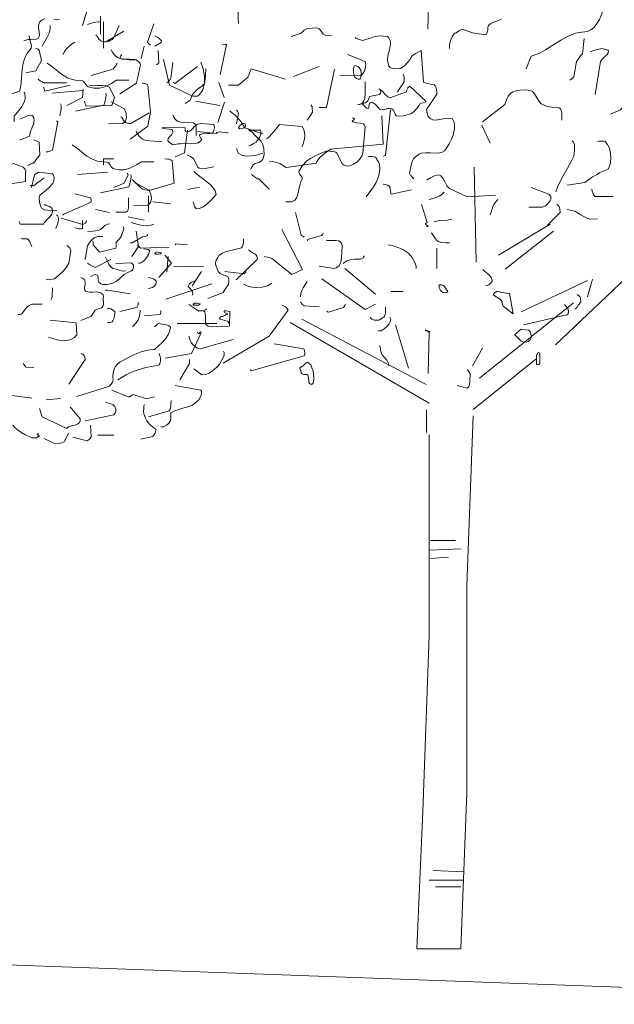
# Model space of a CAD drawing. Header units: metres. Extents: x 180716 to 180809, y 418548 to 418668.
# Tile 59 of 148: x 180796.89 to 180797.94, y 418575.27 to 418577.01. Entities that reach past the tile are written whole.
import ezdxf

# ---------------------------------------------------------------- set-up
doc = ezdxf.new("R2010")
doc.units = ezdxf.units.M
doc.layers.get('0').update_dxf_attribs({"color": 30, "lineweight": 0})
doc.layers.add('B-WE-GR-BOOM-SD', color=253, linetype='Continuous', lineweight=0)
doc.layers.add('B-WE-GW-BERM-GD', color=253, linetype='Continuous', lineweight=0)

# ---------------------------------------------------------------- blocks, each defined once
blk = doc.blocks.new('SGR-BOOM_S02_G_ZIJ-D')
at = {"ltscale": 0.1}
blk.add_line((-0.1242, 0), (0.1242, 0), dxfattribs=at)
at = {"flags": 128}
for points in [[(1.7459, 6.422), (1.7882, 6.5654)], [(1.7804, 6.432), (1.7893, 6.4342), (1.8104, 6.4398), (1.8271, 6.4453), (1.856, 6.4498), (1.866, 6.4498)], [(1.8949, 6.264), (1.8949, 6.4509)], [(1.4623, 6.2785), (1.4835, 6.3163), (1.4979, 6.3419), (1.5102, 6.3708), (1.5179, 6.4008), (1.5191, 6.4231)], [(1.9239, 6.3119), (1.9339, 6.313), (1.945, 6.3197), (1.9528, 6.3241), (1.9606, 6.3297), (1.9661, 6.3341), (2.005, 6.4231)], [(2.2264, 6.2874), (2.2241, 6.2874), (2.213, 6.2974), (2.2041, 6.3074), (2.2508, 6.4364)], [(1.201, 5.9282), (1.3022, 5.9604), (1.31, 5.996), (1.3155, 6.0561), (1.32, 6.1173), (1.3278, 6.1584), (1.3389, 6.1962), (1.3578, 6.2318), (1.3845, 6.264), (1.3856, 6.2763), (1.3812, 6.2996), (1.3756, 6.3163), (1.3711, 6.3308), (1.37, 6.3508)], [(2.2564, 6.2785), (2.3042, 6.3074), (2.3009, 6.3185), (2.2909, 6.3308), (2.2808, 6.3386), (2.2564, 6.3508)], [(1.6102, 6.2207), (1.6191, 6.2407), (1.6325, 6.2585), (1.6425, 6.2696), (1.6736, 6.2941), (1.6914, 6.3063)], [(2.7179, 6.0761), (2.7624, 6.2896), (2.7513, 6.2907), (2.7324, 6.2919)], [(1.3456, 6.0894), (1.4179, 6.1039), (1.4568, 6.1773), (1.4401, 6.2496), (1.4345, 6.254), (1.429, 6.2585), (1.4245, 6.2596), (1.4179, 6.2629)], [(2.1596, 6.1918), (2.1819, 6.2774)], [(2.2697, 6.1484), (2.2731, 6.1495), (2.282, 6.1595), (2.2842, 6.1606), (2.2797, 6.2485)], [(2.0106, 5.9415), (2.1263, 6.0183), (2.1552, 6.1484), (2.1518, 6.1584), (2.1396, 6.1729), (2.1318, 6.1784), (2.1129, 6.1851), (2.0807, 6.1873), (2.0273, 6.1873), (2.0106, 6.1918), (2.0117, 6.1962), (2.0128, 6.1995), (2.0139, 6.2029), (2.0173, 6.2107), (2.0217, 6.2162), (2.0239, 6.2207)], [(1.8082, 6.0717), (1.9528, 6.1139), (1.9617, 6.1195), (1.9695, 6.125), (1.9784, 6.1362), (1.9861, 6.1473), (1.9917, 6.1617)], [(2.342, 6.0194), (2.3476, 6.0238), (2.3542, 6.0294), (2.3587, 6.0361), (2.3643, 6.0427), (2.3687, 6.0528), (2.3843, 6.1628)], [(2.3854, 6.0238), (2.3887, 6.0216), (2.3954, 6.0172), (2.3987, 6.0149), (2.5578, 6.135)], [(2.4721, 5.8737), (2.4766, 5.8759), (2.4832, 5.8804), (2.4899, 5.8859), (2.4977, 5.8904), (2.5055, 5.8971), (2.5099, 5.9026), (2.5133, 5.916), (2.5233, 5.9371), (2.5433, 5.9604), (2.5555, 5.9716), (2.5755, 5.986), (2.5945, 5.9983), (2.6034, 6.0105), (2.6089, 6.0238), (2.6134, 6.0483), (2.6156, 6.075), (2.6167, 6.1184)], [(2.7768, 6.0038), (2.8469, 6.0038), (2.9147, 6.0616), (2.9359, 6.1195), (3.1805, 6.0461)], [(1.4323, 6.0472), (1.4379, 6.0416), (1.4445, 6.0361), (1.4479, 6.0327), (1.4557, 6.0283), (1.4679, 6.0227), (1.4746, 6.0194), (1.6336, 6.0194)], [(1.4712, 5.9894), (1.4723, 5.9871), (1.4735, 5.9805), (1.4746, 5.9749), (1.4768, 5.9693), (1.4801, 5.9604), (1.6592, 6.0027)], [(1.7604, 5.8893), (1.7626, 5.8804), (1.7648, 5.8715), (1.7715, 5.8548), (1.9528, 5.8604), (1.9717, 5.9171), (1.9372, 5.9894), (1.915, 5.9983), (1.8883, 6.0016), (1.8505, 6.0005), (1.8215, 5.9994), (1.7937, 6.0027)], [(2.0829, 5.6235), (2.2074, 5.7136), (2.2264, 5.8159), (2.2074, 6.0038), (2.2041, 6.0083), (2.1863, 6.0161), (2.1752, 6.0172), (2.1685, 6.0183)], [(2.7468, 5.9171), (2.709, 6.0227)], [(1.2644, 5.7436), (1.2644, 5.7858), (1.3066, 5.8359), (1.3189, 5.8537), (1.3344, 5.8837), (1.3411, 5.9071), (1.3422, 5.9182), (1.34, 5.9471), (1.3367, 5.9493), (1.3356, 5.9515), (1.3322, 5.9549)], [(1.6347, 5.8592), (1.7459, 5.916), (1.7504, 5.9749)], [(2.5444, 5.8893), (2.7168, 5.8604)], [(1.5869, 5.787), (1.5891, 5.8014), (1.5925, 5.8225), (1.5947, 5.8392), (1.5947, 5.8615), (1.5913, 5.8726)], [(0.0611, 5.0797), (0.0611, 5.1008), (0.0667, 5.1241), (0.0767, 5.1453), (0.0822, 5.1553), (0.0889, 5.1653), (0.0922, 5.1653), (0.0978, 5.1686), (0.1134, 5.1798), (0.1323, 5.1887), (0.1901, 5.1686), (0.2135, 5.1642), (0.239, 5.1597), (0.2624, 5.1564), (0.2691, 5.1597), (0.2724, 5.1653), (0.2768, 5.182), (0.278, 5.1975), (0.2813, 5.2087), (0.2935, 5.2198), (0.3147, 5.2298), (0.3324, 5.2354), (0.3547, 5.2454)], [(1.3033, 5.6146), (1.3711, 5.6435), (1.3756, 5.668), (1.3812, 5.6835), (1.4012, 5.728), (1.4056, 5.7536), (1.4034, 5.7736), (1.3956, 5.7847), (1.3901, 5.7892), (1.3711, 5.7914), (1.3578, 5.7881), (1.3155, 5.7681), (1.3033, 5.7636)], [(2.8336, 5.7302), (2.8469, 5.8059), (2.8458, 5.8092), (2.8436, 5.8148), (2.8413, 5.8192), (2.8336, 5.8259)], [(1.4901, 5.5323), (1.5024, 5.5334), (1.5235, 5.5412), (1.5346, 5.5456), (1.5713, 5.7436), (1.5624, 5.7525)], [(2.401, 5.4978), (2.4666, 5.5267), (2.4866, 5.6858)], [(2.5589, 5.6757), (2.6901, 5.6624), (2.6979, 5.6691), (2.7123, 5.6735), (2.7468, 5.6702), (2.7646, 5.6669), (2.7757, 5.6669)], [(2.9203, 5.5757), (2.9336, 5.579), (2.9592, 5.5935), (2.9715, 5.6024), (2.987, 5.6201), (2.997, 5.6335), (3.0059, 5.6568), (3.0048, 5.6757), (3.0037, 5.6824), (3.0015, 5.6869), (2.9203, 5.6869)], [(1.36, 5.4366), (1.3645, 5.44), (1.37, 5.4422), (1.3778, 5.4455), (1.3845, 5.4478), (1.3978, 5.4533), (1.4112, 5.4667), (1.419, 5.48), (1.4368, 5.5023), (1.4457, 5.5123), (1.4412, 5.6012), (1.4268, 5.609), (1.4179, 5.6112), (1.4023, 5.6179)], [(-0.0619, 5.1877), (-0.052, 5.5091)], [(2.4877, 5.5078), (2.491, 5.5067), (2.4999, 5.5056), (2.5088, 5.5), (2.5177, 5.4923), (2.53, 5.4856), (2.5578, 5.4266), (2.57, 5.4177), (2.5911, 5.4133), (2.6134, 5.4155), (2.6367, 5.42), (2.6601, 5.4244), (2.6745, 5.4266)], [(1.0709, 5.2821), (1.3433, 5.3243), (1.3445, 5.3366), (1.3433, 5.3566), (1.3433, 5.3844), (1.3456, 5.3977), (1.3422, 5.4077), (1.3367, 5.4166), (1.3267, 5.4244), (1.3155, 5.43), (1.3033, 5.4355), (1.2588, 5.45), (1.1432, 5.4022)], [(1.8949, 5.4411), (1.8949, 5.4834), (1.9672, 5.4834)], [(2.0962, 5.3388), (2.1574, 5.2787), (2.173, 5.2698), (2.1863, 5.2654), (2.2019, 5.2632), (2.2163, 5.262), (2.2252, 5.262), (2.3943, 5.311), (2.3787, 5.47), (2.3709, 5.4767), (2.3576, 5.4811), (2.3465, 5.4822), (2.3276, 5.4834)], [(0.4937, 4.964), (0.5226, 5.0363), (0.5649, 5.0508), (0.6027, 5.0719), (0.6394, 5.0941), (0.6928, 5.1286), (0.7306, 5.1497), (0.7717, 5.1653), (0.7929, 5.1697), (0.8407, 5.1753), (0.8585, 5.1853), (0.8752, 5.1987), (0.8896, 5.2153), (0.9085, 5.2431), (0.9207, 5.2754), (0.9263, 5.2999), (0.9274, 5.3254), (0.9841, 5.4122), (0.983, 5.4322), (0.9797, 5.4411), (0.8407, 5.4111), (0.7684, 5.3544)], [(1.3756, 5.2965), (1.4034, 5.2965), (1.4757, 5.3488)], [(1.9672, 5.2821), (2.0395, 5.311), (2.0684, 5.3699), (2.0662, 5.3733), (2.0651, 5.3777), (2.064, 5.381), (2.0629, 5.3822)], [(-2.3436, 5.1227), (-2.3391, 5.1238), (-2.3191, 5.1294), (-2.3046, 5.1305), (-2.2735, 5.1316), (-2.2613, 5.1372), (-2.2579, 5.1405), (-2.2546, 5.1561), (-2.2613, 5.2006), (-2.2613, 5.2072), (-2.2546, 5.2272), (-2.2501, 5.2339), (-2.239, 5.2417), (-2.2246, 5.2461)], [(-2.1745, 5.2439), (-2.1578, 5.2417), (-2.1412, 5.2439)], [(-1.1881, 5.3251), (-1.1814, 5.3207), (-1.1514, 5.3184), (-1.1458, 5.3162), (-1.138, 5.3073), (-1.1336, 5.2906), (-1.1325, 5.2728), (-1.1336, 5.2528), (-1.1314, 5.2206)], [(2.4877, 5.2665), (2.5022, 5.2709), (2.5177, 5.2754), (2.5344, 5.2776), (2.5511, 5.2798), (2.5733, 5.281)], [(-1.911, 5.1605), (-1.911, 5.2617)], [(1.6058, 5.0886), (1.6091, 5.0897), (1.6136, 5.093), (1.6169, 5.0952), (1.6203, 5.0963), (1.8082, 5.1786), (1.8071, 5.1942), (1.8026, 5.2087), (1.6914, 5.2376)], [(-1.9366, 5.155), (-1.9332, 5.1517), (-1.9299, 5.1483), (-1.9243, 5.1394), (-1.921, 5.1339), (-1.9077, 5.1217), (-1.8988, 5.1183), (-1.891, 5.1172), (-1.8799, 5.1172), (-1.7776, 5.1773)], [(-0.8341, 5.1475), (-0.7774, 5.1653), (-0.7596, 5.182), (-0.7441, 5.1898), (-0.714, 5.1942), (-0.6896, 5.1953), (-0.6751, 5.1909), (-0.664, 5.1775), (-0.6518, 5.1608), (-0.6417, 5.1542), (-0.6028, 5.152)], [(2.213, 5.1086), (2.213, 5.222)], [(2.2419, 5.1798), (2.3709, 5.1664)], [(-0.4727, 5.1419), (-0.4683, 5.1375), (-0.4594, 5.133), (-0.4304, 5.1241), (-0.3926, 5.1364), (-0.3604, 5.1464), (-0.3348, 5.1508), (-0.2892, 5.1464), (-0.2814, 5.1397), (-0.2736, 5.1241), (-0.2725, 5.1052), (-0.2781, 5.0719), (-0.287, 5.0374), (-0.2892, 5.0141), (-0.2825, 4.9796), (-0.2736, 4.9718), (-0.2614, 4.9673), (-0.247, 4.9651), (-0.2214, 4.9662), (-0.2147, 4.9673), (-0.1925, 4.9818), (-0.1736, 5.0029), (-0.1569, 5.0252), (-0.1502, 5.0374), (-0.1424, 5.043), (-0.1302, 5.0519), (-0.1202, 5.0574), (-0.099, 5.0674), (-0.0868, 4.8884), (-0.0679, 4.8817), (-0.0468, 4.8773), (-0.0256, 4.8739), (-0.0201, 4.8695), (-0.0145, 4.8572), (-0.0123, 4.8461), (-0.0112, 4.835), (-0.0112, 4.8217), (-0.069, 4.7349), (-0.0679, 4.7249), (-0.0657, 4.716), (-0.0635, 4.7071), (-0.059, 4.696), (-0.0479, 4.6838), (-0.0334, 4.6771), (-0.0179, 4.6749), (0.0155, 4.6804), (0.0422, 4.686), (0.0756, 4.6849), (0.0867, 4.6637), (0.09, 4.6404), (0.09, 4.627), (0.0811, 4.5903), (0.0711, 4.5648), (0.0589, 4.5414), (0.0455, 4.5203), (0.0322, 4.5025), (0.0188, 4.4947), (0.0044, 4.4903), (-0.0201, 4.4891), (-0.0468, 4.4903), (-0.0724, 4.4914), (-0.0979, 4.4891), (-0.1113, 4.4836), (-0.1313, 4.468), (-0.1424, 4.4558), (-0.148, 4.4458), (-0.1546, 4.4302), (-0.1658, 4.3735), (-0.1591, 4.3635), (-0.1558, 4.3601), (-0.1491, 4.3524), (-0.1458, 4.349), (-0.1413, 4.3435)], [(0.7395, 4.9017), (0.7439, 4.9028), (0.7484, 4.9051), (0.7584, 4.914), (0.7639, 4.9195), (0.7773, 5.0063), (0.7817, 5.0096), (0.7917, 5.0252), (0.8029, 5.0407), (0.8118, 5.0496), (0.8207, 5.1364)], [(1.2989, 5.0407), (1.3066, 5.0218), (1.4701, 5.0218), (1.4757, 5.0318), (1.4924, 5.0508), (1.5168, 5.0763), (1.5291, 5.0941), (1.5335, 5.113), (1.5324, 5.1264), (1.5313, 5.1308), (1.5268, 5.1386), (1.5157, 5.1464), (1.4868, 5.1553), (1.4746, 5.1608)], [(1.8371, 5.1275), (1.9372, 5.1052)], [(-1.8498, 5.0727), (-1.8432, 5.0594), (-1.8376, 5.0505), (-1.8343, 5.0471), (-1.8265, 5.0371), (-1.8143, 5.0282), (-1.7998, 5.0227), (-1.7753, 5.0182), (-1.7486, 5.016), (-1.7053, 5.0149)], [(0.8551, 5.0596), (0.8752, 5.0685), (0.8952, 5.0741), (0.923, 5.0786), (0.9552, 5.0697), (0.9586, 5.0652), (0.9574, 5.0552), (0.9508, 5.0452), (0.9274, 5.0229), (0.9141, 5.0063), (0.884, 4.8205)], [(1.558, 4.9929), (1.5613, 5.0007), (1.5691, 5.0218), (1.5747, 5.0385), (1.5769, 5.0552), (1.5758, 5.0674), (1.5702, 5.0808), (1.5669, 5.083), (1.5658, 5.0852), (1.5624, 5.0886)], [(2.0684, 5.0752), (2.1819, 5.0508)], [(-1.554, 5.0171), (-1.5206, 4.8725), (-1.3883, 4.8102), (-1.3627, 4.8102), (-1.3527, 4.818), (-1.3382, 4.8369), (-1.3327, 4.8469), (-1.3238, 4.8836), (-1.3238, 4.9236), (-1.3304, 4.9648), (-1.3427, 5.0026)], [(-0.5583, 4.9295), (-0.4427, 4.9251), (-0.4382, 4.9262), (-0.426, 4.9407), (-0.4182, 4.9551), (-0.4127, 4.9796), (-0.4115, 4.9862), (-0.4149, 5.0063), (-0.5161, 5.0452)], [(1.6925, 4.9974), (1.7014, 4.9951), (1.7215, 4.9907), (1.7315, 4.9896), (1.7393, 4.9896), (1.7459, 4.9929), (1.7459, 5.0496)], [(1.7804, 4.9685), (1.8571, 4.9785), (1.8727, 4.9862), (1.8872, 4.9974), (1.8961, 5.0063), (1.905, 5.0141), (1.9227, 5.0229), (1.9372, 5.0263)], [(1.8171, 4.9062), (1.8215, 4.8962), (1.8227, 4.8928), (1.8227, 4.8773), (1.866, 4.825), (1.9817, 4.8539), (1.985, 4.8628), (1.9839, 4.8828), (1.9806, 4.8917), (2.0184, 4.934), (2.0195, 4.9418), (2.0251, 4.954), (2.0306, 4.9685), (2.0351, 4.9829), (2.0373, 4.9918), (2.034, 5.0063)], [(-2.2113, 4.996), (-2.179, 4.9737), (-2.1279, 4.9326), (-2.0934, 4.9126), (-2.0678, 4.9037), (-2.0534, 4.9015), (-2.0155, 4.8992), (-2.0089, 4.8959), (-1.9977, 4.8826), (-1.9889, 4.8703), (-1.98, 4.8625), (-1.9477, 4.8547), (-1.9166, 4.8559), (-1.8865, 4.8636), (-1.8476, 4.8826), (-1.8209, 4.9003), (-1.7498, 4.9003)], [(-0.8197, 4.9206), (-0.6751, 4.9774)], [(-0.6751, 4.7471), (-0.6329, 4.7471), (-0.5895, 4.9629)], [(-0.4808, 4.9448), (-0.4819, 4.9603), (-0.4808, 4.9681), (-0.4764, 4.9826), (-0.4574, 4.9781), (-0.4497, 4.9715), (-0.4408, 4.957), (-0.4385, 4.9392), (-0.4397, 4.9192), (-0.443, 4.907), (-0.4552, 4.9058), (-0.4652, 4.9103), (-0.473, 4.917), (-0.4775, 4.927), (-0.4808, 4.9448), (-0.4808, 4.9448)], [(2.0829, 4.8917), (2.0962, 4.8917), (2.1707, 4.934), (2.1885, 4.9351), (2.1997, 4.9395), (2.2074, 4.9496)], [(-0.4583, 4.7616), (-0.4494, 4.7627), (-0.4449, 4.7638), (-0.4371, 4.7672), (-0.4327, 4.7716), (-0.4249, 4.7805), (-0.4171, 4.7994), (-0.4149, 4.8205), (-0.416, 4.8517), (-0.416, 4.8906)], [(-0.2325, 4.8339), (-0.1947, 4.8917), (-0.1958, 4.9195), (-0.198, 4.9284), (-0.2002, 4.934)], [(1.3167, 4.9251), (1.3233, 4.9206), (1.3545, 4.9184), (1.3645, 4.9117), (1.3734, 4.9017), (1.38, 4.8873), (1.3856, 4.8717), (1.3889, 4.8639)], [(-2.1824, 4.8281), (-2.01, 4.8414)], [(-0.4241, 4.7713), (-0.4141, 4.7724), (-0.4085, 4.7757), (-0.4007, 4.7846), (-0.3952, 4.798), (-0.3907, 4.8091), (-0.334, 4.8202), (-0.3284, 4.828), (-0.3273, 4.8369), (-0.3284, 4.8425), (-0.3329, 4.8491), (-0.3385, 4.8525), (-0.3284, 4.8469), (-0.3162, 4.8358), (-0.3051, 4.8224), (-0.2873, 4.8069), (-0.2762, 4.8013), (-0.1816, 4.8347), (-0.1794, 4.8458), (-0.1739, 4.858), (-0.1627, 4.8669), (-0.0715, 4.7802), (-0.0782, 4.7757), (-0.0871, 4.7724), (-0.0971, 4.7702), (-0.106, 4.7668), (-0.1105, 4.7602), (-0.1149, 4.7535), (-0.1216, 4.7435), (-0.1305, 4.7335), (-0.1394, 4.7246), (-0.1583, 4.7112), (-0.185, 4.7023), (-0.1983, 4.699), (-0.2206, 4.6979), (-0.2395, 4.7001), (-0.2461, 4.709), (-0.2517, 4.7235), (-0.255, 4.7312), (-0.2639, 4.739), (-0.2795, 4.7424), (-0.284, 4.7413), (-0.2906, 4.7401), (-0.2995, 4.7379), (-0.314, 4.7335), (-0.3262, 4.7346), (-0.3329, 4.7379), (-0.3585, 4.7646), (-0.3707, 4.7724), (-0.3818, 4.7757), (-0.3885, 4.7724), (-0.3918, 4.7679), (-0.3929, 4.7613), (-0.3941, 4.7535), (-0.3952, 4.7424), (-0.4018, 4.7413), (-0.4096, 4.7446), (-0.433, 4.7668), (-0.4285, 4.7679), (-0.4274, 4.7691), (-0.4241, 4.7702), (-0.4241, 4.7713), (-0.4241, 4.7713)], [(0.2479, 4.666), (0.3736, 4.7627), (0.3747, 4.7694), (0.3825, 4.7894), (0.3869, 4.7983), (0.3914, 4.8105), (0.4058, 4.8261), (0.4192, 4.8339), (0.4437, 4.8417), (0.4615, 4.845), (0.4904, 4.8461), (0.5193, 4.8417), (0.5293, 4.8361), (0.5404, 4.8228), (0.5627, 4.7861), (0.5793, 4.7672), (0.5893, 4.7605), (0.6138, 4.7516), (0.6483, 4.7471), (0.6794, 4.7449), (0.6872, 4.7394), (0.6905, 4.736), (0.695, 4.716), (0.695, 4.6749)], [(1.4901, 4.6315), (1.4968, 4.6293), (1.548, 4.6371), (1.5791, 4.6626), (1.6114, 4.6938), (1.6336, 4.7193), (1.6492, 4.7471), (1.6636, 4.8361), (1.657, 4.8528), (1.6469, 4.8639), (1.6347, 4.8717)], [(2.1352, 4.8773), (2.1363, 4.8762), (2.1374, 4.8728), (2.1429, 4.865), (2.1552, 4.8528), (2.3576, 4.8595)], [(2.401, 4.8773), (2.4032, 4.8795), (2.4043, 4.8817), (2.4054, 4.885), (2.4866, 4.8773)], [(-2.0522, 4.7257), (-1.8921, 4.7591), (-1.8865, 4.7758), (-1.8821, 4.7925), (-1.8788, 4.8158), (-1.8799, 4.8269)], [(-1.8643, 4.6546), (-1.7864, 4.6557), (-1.7764, 4.6612), (-1.7687, 4.6713), (-1.7642, 4.689), (-1.7653, 4.7102), (-1.7687, 4.7235), (-1.7787, 4.7402), (-1.851, 4.7791)], [(0.9708, 4.7093), (1.0275, 4.7338), (1.0998, 4.815)], [(1.9094, 4.7905), (1.9194, 4.7661), (1.9316, 4.7394), (1.9506, 4.7171), (1.9639, 4.7093), (1.9839, 4.7049), (2.0062, 4.6993), (2.0206, 4.6938), (2.0306, 4.6904), (2.0529, 4.6949)], [(2.2853, 4.6459), (2.3754, 4.7471), (2.3276, 4.805)], [(-1.2478, 4.6615), (-1.21, 4.7772)], [(-1.18, 4.7271), (-1.1733, 4.7227), (-1.1489, 4.7038), (-1.1155, 4.6649), (-1.0944, 4.6315), (-0.9932, 4.5981)], [(-0.7429, 4.6749), (-0.7374, 4.6826), (-0.7341, 4.6882), (-0.7252, 4.6993), (-0.7129, 4.7193), (-0.714, 4.746), (-0.7151, 4.7516), (-0.7229, 4.7605)], [(-0.3137, 4.4725), (-0.3081, 4.4736), (-0.3037, 4.4747), (-0.3003, 4.4758), (-0.2714, 4.7327)], [(2.3898, 4.7227), (2.6011, 4.7271)], [(-1.7953, 4.6945), (-1.792, 4.6912), (-1.7886, 4.6879), (-1.7831, 4.679), (-1.7797, 4.6734), (-1.7664, 4.6612), (-1.7575, 4.6578), (-1.7497, 4.6567), (-1.7386, 4.6567), (-1.6363, 4.7168)], [(-1.5025, 4.7049), (-1.4958, 4.6915), (-1.4903, 4.6826), (-1.4869, 4.6793), (-1.4803, 4.6726), (-1.4714, 4.6671), (-1.4558, 4.6637), (-1.3846, 4.6604), (-1.3768, 4.6548), (-1.3724, 4.6471), (-1.3691, 4.6315), (-1.3691, 4.5892)], [(-0.9579, 4.4399), (-0.9379, 4.441), (-0.9212, 4.4388), (-0.8978, 4.4299), (-0.8611, 4.4076), (-0.6921, 4.4332), (-0.6877, 4.4421), (-0.6687, 4.4655), (-0.6454, 4.4866), (-0.6087, 4.5122), (-0.3129, 4.54), (-0.3218, 4.699)], [(-0.8631, 4.2133), (-0.8364, 4.2133), (-0.8308, 4.2145), (-0.8252, 4.2156), (-0.8141, 4.2222), (-0.8041, 4.2345), (-0.7952, 4.2567), (-0.7908, 4.2834), (-0.7852, 4.309), (-0.7796, 4.3268), (-0.7708, 4.3423), (-0.7719, 4.3512), (-0.7785, 4.3624), (-0.7841, 4.369), (-0.7885, 4.3779), (-0.7908, 4.3857), (-0.7708, 4.418), (-0.7441, 4.4447), (-0.724, 4.4591), (-0.6907, 4.478), (-0.6317, 4.5014), (-0.6162, 4.5003), (-0.5873, 4.4969), (-0.5817, 4.4936), (-0.575, 4.488), (-0.5428, 4.4269), (-0.5372, 4.4235), (-0.5239, 4.4169), (-0.5161, 4.4146), (-0.5016, 4.418), (-0.4816, 4.4269), (-0.4627, 4.438), (-0.4471, 4.4536), (-0.4349, 4.4725), (-0.4293, 4.488), (-0.416, 4.6371), (-0.4193, 4.6471), (-0.4249, 4.6537), (-0.4427, 4.6582), (-0.4649, 4.6593), (-0.4816, 4.6649), (-0.4861, 4.6649), (-0.4894, 4.6693), (-0.4849, 4.6738), (-0.4772, 4.6793), (-0.476, 4.6815), (-0.4783, 4.6849), (-0.4883, 4.6882)], [(2.5211, 4.5881), (2.5867, 4.6882)], [(-1.7086, 4.6123), (-1.7063, 4.6078), (-1.7019, 4.5989), (-1.6963, 4.59), (-1.693, 4.5867), (-1.6852, 4.5767), (-1.673, 4.5678), (-1.6585, 4.5622), (-1.634, 4.5578), (-1.6074, 4.5555), (-1.564, 4.5544)], [(-1.5584, 4.6356), (-1.4328, 4.6312), (-1.4316, 4.6189), (-1.4294, 4.6134), (-1.4172, 4.61), (-1.4072, 4.6134), (-1.3983, 4.6189), (-1.376, 4.6423), (-1.366, 4.6501), (-1.3471, 4.6556), (-1.2704, 4.6512), (-1.2682, 4.6434), (-1.2671, 4.6356), (-1.2682, 4.6234), (-1.2715, 4.6089), (-1.2804, 4.6022), (-1.2915, 4.6), (-1.3049, 4.5989), (-1.3338, 4.5978), (-1.3482, 4.5933), (-1.3505, 4.5911), (-1.3493, 4.5833), (-1.3438, 4.5722), (-1.3382, 4.5655), (-1.3438, 4.5578), (-1.3582, 4.5478), (-1.3849, 4.5422), (-1.4272, 4.5433), (-1.4606, 4.5422), (-1.4717, 4.5411), (-1.4973, 4.5355), (-1.5039, 4.5377), (-1.5128, 4.5433), (-1.5228, 4.5511), (-1.5306, 4.5589), (-1.5284, 4.5711), (-1.5206, 4.5811), (-1.5095, 4.5922), (-1.5017, 4.6067), (-1.5017, 4.6111), (-1.5062, 4.6223), (-1.5584, 4.6278), (-1.5584, 4.6356), (-1.5584, 4.6356)], [(-1.1258, 4.6401), (-1.1225, 4.6456), (-1.1158, 4.6512), (-1.1114, 4.6545), (-1.1025, 4.6567), (-1.0925, 4.6545), (-1.0913, 4.6445), (-1.0936, 4.6378), (-1.1014, 4.6312), (-1.1091, 4.6278), (-1.1247, 4.6267), (-1.128, 4.6278), (-1.1303, 4.6323), (-1.1258, 4.6401), (-1.1258, 4.6401)], [(-1.0635, 4.3965), (-1.0591, 4.4032), (-1.0558, 4.4099), (-1.0502, 4.4187), (-1.0457, 4.4243), (-1.0368, 4.4299), (-1.0124, 4.4388), (-1.0024, 4.4443), (-0.9935, 4.4554), (-0.9868, 4.4788), (-0.9879, 4.5144), (-0.9957, 4.5411), (-1.0035, 4.5555), (-1.0368, 4.5889), (-1.0546, 4.6067), (-1.0669, 4.6167), (-1.0735, 4.6212)], [(-0.9723, 4.5689), (-0.9612, 4.5767), (-0.9379, 4.6011), (-0.9123, 4.6334), (-0.9001, 4.6501), (-0.7711, 4.6389), (-0.7633, 4.6267), (-0.7577, 4.6078), (-0.7566, 4.5856), (-0.7577, 4.5711), (-0.7633, 4.5478), (-0.7711, 4.5266)], [(0.2435, 4.6459), (0.2913, 4.5459)], [(1.7348, 4.3435), (1.8082, 4.3735), (1.8127, 4.3802), (1.816, 4.3857), (1.8249, 4.3968), (1.836, 4.4157), (1.8449, 4.4213), (1.8649, 4.428), (1.8794, 4.4335), (1.8838, 4.4358), (1.8916, 4.448), (1.8938, 4.4636), (1.8927, 4.4992), (1.8938, 4.5158), (1.8916, 4.5236), (1.8872, 4.5303), (1.876, 4.5392), (1.8616, 4.5436), (1.8449, 4.5447), (1.8193, 4.5436), (1.7949, 4.5425), (1.7737, 4.547), (1.7682, 4.5492), (1.7626, 4.5581), (1.7615, 4.5748), (1.7659, 4.6004), (1.7648, 4.6193), (1.757, 4.6337), (1.7526, 4.6371), (1.747, 4.6415), (1.7348, 4.6459)], [(2.213, 4.5703), (2.2163, 4.5703), (2.2219, 4.5714), (2.2308, 4.5737), (2.2397, 4.5759), (2.2475, 4.5803), (2.2519, 4.5837), (2.2597, 4.5915), (2.2619, 4.5948), (2.2631, 4.5981), (2.2642, 4.6048), (2.2653, 4.6115), (2.2653, 4.6204), (2.2564, 4.6304), (2.2475, 4.6371), (2.2397, 4.6404), (2.223, 4.6448), (2.213, 4.6459)], [(0.6616, 4.2701), (0.6716, 4.2967), (0.6961, 4.3479), (0.7439, 4.4335), (0.7628, 4.4713), (0.7673, 4.5047), (0.7662, 4.537), (0.7606, 4.5503), (0.7539, 4.5581)], [(0.725, 4.309), (0.8251, 4.3234), (0.8685, 4.3546), (0.8941, 4.369), (0.9107, 4.379), (0.9563, 4.3991), (0.9641, 4.4146), (0.9697, 4.4346), (0.9719, 4.4669), (0.9675, 4.5003), (0.9619, 4.5203), (0.953, 4.5381), (0.9397, 4.5536), (0.9308, 4.557), (0.9063, 4.5559), (0.8974, 4.5536)], [(1.5235, 4.488), (1.5302, 4.5014), (1.5324, 4.5169), (1.5335, 4.5737)], [(1.9094, 4.5548), (1.9127, 4.5548), (1.9161, 4.557), (1.9216, 4.5581), (2.0818, 4.5325)], [(-2.07, 4.5355), (-2.0377, 4.5133), (-1.9866, 4.4721), (-1.9521, 4.4521), (-1.9265, 4.4432), (-1.9121, 4.441), (-1.8743, 4.4388), (-1.8676, 4.4354), (-1.8565, 4.4221), (-1.8476, 4.4099), (-1.8387, 4.4021), (-1.8064, 4.3943), (-1.7753, 4.3954), (-1.7453, 4.4032), (-1.7063, 4.4221), (-1.6796, 4.4399), (-1.6085, 4.4399)], [(-1.1411, 4.5158), (-1.14, 4.508), (-1.1389, 4.5036), (-1.1366, 4.5003), (-1.1344, 4.4947), (-1.1322, 4.488), (-1.1111, 4.4769), (-1.0855, 4.4725), (-1.0588, 4.4736), (-1.0299, 4.478), (-0.9932, 4.488)], [(-0.4104, 4.2423), (-0.3882, 4.2701), (-0.3737, 4.2901), (-0.3537, 4.3223), (-0.3437, 4.3457), (-0.3359, 4.3713), (-0.3326, 4.3991), (-0.3337, 4.4291), (-0.3426, 4.4413), (-0.3493, 4.4536), (-0.3515, 4.458), (-0.3571, 4.4669), (-0.3659, 4.468), (-0.3793, 4.4691), (-0.3949, 4.4691), (-0.4004, 4.4713)], [(1.2889, 4.3857), (1.3078, 4.3868), (1.3133, 4.3879), (1.3211, 4.3935), (1.3411, 4.4224), (1.3578, 4.4413), (1.3689, 4.4491), (1.3889, 4.458), (1.4612, 4.458)], [(2.0106, 4.4068), (2.1285, 4.4346), (2.1318, 4.438), (2.1363, 4.4469), (2.1385, 4.4558), (2.1396, 4.4669), (2.1396, 4.4725)], [(0.2108, 3.8736), (0.2009, 4.4091)], [(1.9239, 4.329), (1.945, 4.3301), (1.9494, 4.3312), (1.9561, 4.3346), (1.9606, 4.3401), (1.9672, 4.3557), (1.975, 4.3902), (1.9761, 4.4013), (1.9706, 4.4102), (1.9583, 4.4191), (1.9461, 4.4246), (1.9339, 4.428), (1.9239, 4.4291)], [(2.0962, 4.3001), (2.1029, 4.3045), (2.1252, 4.3279), (2.1385, 4.3479), (2.1474, 4.3701), (2.1518, 4.3868), (2.1541, 4.4157)], [(2.183, 4.3768), (2.2942, 4.3857), (2.2975, 4.3924), (2.2986, 4.4002), (2.2986, 4.4146)], [(2.5589, 4.4157), (2.5655, 4.4146), (2.6011, 4.4113), (2.6089, 4.4024), (2.6134, 4.3924), (2.6156, 4.3735), (2.6145, 4.3401), (2.6167, 4.3145), (2.6323, 4.3045), (2.659, 4.299), (2.6901, 4.3001), (2.7335, 4.3034), (2.7757, 4.3001)], [(-2.3002, 4.2942), (-2.2824, 4.3665), (-2.2779, 4.3698), (-2.2702, 4.3765), (-2.2613, 4.382), (-2.1823, 4.372), (-2.1756, 4.3643), (-2.1734, 4.3576), (-2.1712, 4.3509), (-2.1745, 4.3331), (-2.1801, 4.3187), (-2.1945, 4.2998), (-2.219, 4.2775), (-2.2524, 4.2519), (-2.2568, 4.2353), (-2.2557, 4.2097), (-2.2501, 4.1908), (-2.2435, 4.1785), (-2.2257, 4.1685), (-2.209, 4.1663), (-2.1567, 4.1652)], [(-2.0411, 4.3676), (-1.8687, 4.3809)], [(-1.911, 4.2653), (-1.7508, 4.2986), (-1.7453, 4.3153), (-1.7408, 4.332), (-1.7375, 4.3554), (-1.7386, 4.3665)], [(-1.3869, 4.2133), (-1.3835, 4.2044), (-1.3824, 4.1989), (-1.378, 4.1855), (-1.3691, 4.1755), (-1.3524, 4.1766), (-1.329, 4.1867), (-1.3079, 4.2022), (-1.2868, 4.2222), (-1.2578, 4.2556), (-1.2634, 4.2756), (-1.2756, 4.2945), (-1.2901, 4.3112), (-1.3279, 4.3423), (-1.3568, 4.3635), (-1.3824, 4.3857)], [(-1.058, 4.3676), (-1.0524, 4.3654), (-1.0424, 4.3565), (-1.0357, 4.3509), (-1.0235, 4.3442), (-1.0157, 4.3431), (-0.9579, 4.2864)], [(-0.069, 4.3379), (-0.0646, 4.339), (-0.0457, 4.3501), (-0.0323, 4.3579), (-0.019, 4.3635), (0.001, 4.3668), (0.0111, 4.3613), (0.0233, 4.3479), (0.0344, 4.3268), (0.0466, 4.3045), (0.06, 4.2901), (0.1601, 4.2423), (0.3202, 4.2523)], [(1.5057, 4.2267), (1.5357, 4.2156), (1.568, 4.2067), (1.6025, 4.2011), (1.6358, 4.2022), (1.6581, 4.2078), (1.6814, 4.2189), (1.687, 4.2222), (1.7003, 4.2345), (1.707, 4.24), (1.7026, 4.3279), (1.5191, 4.3468)], [(-1.723, 4.1941), (-1.6452, 4.1952), (-1.6352, 4.2008), (-1.6274, 4.2108), (-1.6229, 4.2286), (-1.624, 4.2497), (-1.6274, 4.2631), (-1.6374, 4.2797), (-1.7097, 4.3187)], [(-0.3137, 4.3134), (-0.307, 4.3123), (-0.287, 4.309), (-0.2792, 4.3034), (-0.2736, 4.2934), (-0.2725, 4.2701), (-0.2681, 4.2567), (-0.1546, 4.2812)], [(0.5093, 4.1844), (0.5871, 4.1844), (0.6027, 4.1922), (0.6171, 4.2044), (0.6294, 4.2189), (0.6338, 4.2278), (0.6327, 4.2434), (0.6272, 4.2523), (0.6227, 4.2567), (0.5226, 4.2956)], [(0.864, 4.2856), (0.8674, 4.2734), (0.8696, 4.2645), (0.8752, 4.2512), (0.884, 4.2434), (0.9841, 4.2434)], [(1.707, 3.8085), (1.9361, 3.8808), (1.9405, 3.8875), (1.9483, 3.8953), (1.9539, 3.902), (1.9572, 3.9075), (1.9606, 3.9153), (1.9617, 3.9242), (1.9594, 3.9487), (1.9617, 3.9754), (1.9695, 4.0009), (1.9772, 4.0176), (1.995, 4.0376), (2.0095, 4.0488), (2.0673, 4.081), (2.1129, 4.1032), (2.1607, 4.1221), (2.2086, 4.1344), (2.2241, 4.1377), (2.2553, 4.1399), (2.3064, 4.1855), (2.332, 4.2145), (2.3531, 4.2478), (2.362, 4.2723), (2.3665, 4.299), (2.3565, 4.3068), (2.3465, 4.3101), (2.3364, 4.3134), (2.3187, 4.3157), (2.2842, 4.3234), (2.2764, 4.3168), (2.2686, 4.3112), (2.2642, 4.3079), (2.2597, 4.3023), (2.2553, 4.299)], [(-1.8242, 4.1552), (-1.7664, 4.1552), (-1.7586, 4.1607), (-1.7542, 4.1685), (-1.7519, 4.1841), (-1.7519, 4.2364)], [(-0.0546, 4.2267), (-0.0323, 4.2322), (-0.0145, 4.2378), (0.0066, 4.2478), (0.0222, 4.2589), (0.0311, 4.2689)], [(0.2913, 4.1411), (0.2969, 4.1566), (0.3024, 4.1744), (0.3058, 4.1855), (0.3135, 4.2022), (0.3202, 4.2122), (0.3336, 4.2267)], [(2.3287, 4.0788), (2.5155, 4.111), (2.5833, 4.2556), (2.5822, 4.2623), (2.58, 4.2634), (2.5755, 4.2589), (2.57, 4.2512), (2.5667, 4.2489), (2.5622, 4.2512), (2.5578, 4.26)], [(-0.069, 4.0743), (-0.0612, 4.0754), (-0.0601, 4.0766), (-0.0679, 4.0832), (-0.0724, 4.0866), (-0.0746, 4.0877), (-0.0746, 4.091), (-0.0646, 4.0966), (-0.0979, 4.1989)], [(0.6138, 4.0832), (0.6861, 4.1533), (0.685, 4.1744), (0.6805, 4.1855), (0.6739, 4.1933), (0.6672, 4.1989)], [(0.725, 4.17), (0.7695, 4.1611), (0.8018, 4.1399), (0.8373, 4.121), (0.8574, 4.1155), (0.8974, 4.1177)], [(-2.1323, 4.1218), (-2.011, 4.0862), (-1.9977, 4.0929), (-1.9955, 4.0962), (-1.9921, 4.1018), (-1.9888, 4.1062), (-1.9888, 4.1085)], [(-0.8086, 4.1544), (-0.7763, 4.0254), (-0.7719, 4.0221), (-0.7641, 4.0176), (-0.7607, 4.0154)], [(-0.0256, 4.1021), (0.0044, 4.1088), (0.0478, 4.1099), (0.0744, 4.1166)], [(2.5311, 4.002), (2.5878, 3.9598), (2.6145, 3.9631), (2.6401, 3.9731), (2.6623, 3.9865), (2.6945, 4.0143), (2.7123, 4.0354), (2.7357, 4.0721), (2.7468, 4.0988), (2.7457, 4.1188), (2.7424, 4.1266)], [(-1.7375, 4.0974), (-1.7052, 4.0873), (-1.6819, 4.0818), (-1.6507, 4.0784), (-1.6251, 4.0818), (-1.6085, 4.0885)], [(-0.9857, 3.905), (-0.9812, 3.9038), (-0.9657, 3.9016), (-0.9512, 3.8972), (-0.9434, 3.895), (-0.8289, 3.8038), (-0.7699, 3.8327), (-0.8856, 4.0573)], [(0.3372, 3.9127), (0.629, 4.0877)], [(1.6492, 3.8953), (1.7648, 4.0677), (1.7637, 4.0855), (1.7582, 4.0977), (1.7481, 4.1066), (1.7348, 4.111)], [(1.9961, 3.9242), (2.0551, 3.9598), (2.104, 3.9831), (2.1385, 3.9954), (2.193, 4.0109), (2.2308, 4.0187), (2.2764, 4.0254), (2.2864, 4.031), (2.2931, 4.0387), (2.2975, 4.0565), (2.2964, 4.0766), (2.2931, 4.0977), (2.2886, 4.111)], [(2.4332, 3.9242), (2.501, 4.041), (2.501, 4.0677)], [(-1.9977, 3.8894), (-1.9832, 3.9661), (-1.9732, 3.9839), (-1.961, 3.9984), (-1.9454, 4.0106), (-1.9232, 4.0184), (-1.8976, 4.0184)], [(-1.733, 3.905), (-1.6952, 3.9617), (-1.7086, 4.0484)], [(-1.3038, 3.6692), (-1.2181, 3.7026), (-1.207, 3.7204), (-1.1937, 3.7393), (-1.1881, 3.7504), (-1.1848, 3.7626), (-1.1848, 3.7748), (-1.1892, 3.7904), (-1.1937, 3.7937), (-1.2048, 3.7982), (-1.2137, 3.8004), (-1.2337, 3.8093), (-1.2448, 3.8216), (-1.2515, 3.836), (-1.257, 3.8516), (-1.2615, 3.8616), (-1.2604, 3.8727), (-1.257, 3.8849), (-1.2481, 3.9005), (-1.2415, 3.9105), (-1.2215, 3.925), (-1.2037, 3.9328), (-1.1136, 3.9539), (-1.108, 3.9617), (-1.1025, 3.9828), (-1.1025, 4.005)], [(-0.7429, 3.9965), (-0.7418, 3.9965), (-0.7385, 4.0009), (-0.7341, 4.0043), (-0.6618, 4.0243), (-0.6595, 4.0265), (-0.6573, 4.0298), (-0.654, 4.0343), (-0.6529, 4.0376), (-0.6529, 4.0387)], [(-0.0412, 4.0399), (-0.0368, 4.0332), (-0.0301, 4.0221), (-0.0212, 4.0109), (-0.0123, 3.9976), (-0.0023, 3.9898), (0.0155, 3.9854), (0.0411, 3.9831), (0.06, 3.982)], [(0.3762, 3.8346), (0.6489, 4.0487)], [(1.3278, 4.0399), (1.3289, 4.0376), (1.3311, 4.0321), (1.3356, 4.0276), (1.3433, 4.0187), (1.3456, 4.0154), (1.4034, 4.0109)], [(-1.6952, 3.8671), (-1.6885, 3.8683), (-1.6852, 3.8694), (-1.6819, 3.8705), (-1.6808, 3.8716), (-1.673, 3.8749), (-1.663, 3.8838), (-1.6507, 3.8983), (-1.6396, 3.9172), (-1.6329, 3.935), (-1.634, 3.9394), (-1.6418, 3.945), (-1.6496, 3.9472), (-1.6663, 3.9483)], [(-0.6751, 3.8519), (-0.5895, 3.8386), (-0.5795, 3.8408), (-0.565, 3.8508), (-0.5528, 3.8719), (-0.5483, 3.8986), (-0.5472, 3.9286), (-0.5461, 3.9676), (-0.5494, 3.9809), (-0.5561, 3.9887), (-0.5661, 3.9943), (-0.5839, 3.9965), (-0.6117, 3.9954), (-0.6329, 3.9965)], [(-0.2859, 3.972), (-0.2636, 3.9676), (-0.2192, 3.9531), (-0.1991, 3.9431), (-0.1713, 3.9242), (-0.1569, 3.9086), (-0.1502, 3.8997), (-0.1335, 3.8686), (-0.128, 3.8508), (-0.1268, 3.843), (-0.1268, 3.8386)], [(-0.0112, 3.8375), (-0.0112, 3.9531)], [(-1.9832, 3.8671), (-1.9777, 3.8638), (-1.9721, 3.8605), (-1.9588, 3.8527), (-1.9477, 3.8471), (-1.9399, 3.8438), (-1.852, 3.8894)], [(-1.6018, 3.9283), (-1.594, 3.9316), (-1.5651, 3.9261), (-1.5707, 3.9216), (-1.5818, 3.9183), (-1.5973, 3.9194), (-1.6029, 3.9239), (-1.6018, 3.9283), (-1.6018, 3.9283)], [(-1.5362, 3.8171), (-1.5273, 3.905)], [(-1.1447, 3.7737), (-1.0246, 3.8894), (-1.0235, 3.895), (-1.0268, 3.9083), (-1.0357, 3.9183), (-1.0524, 3.9272), (-1.0658, 3.9361), (-1.0747, 3.9428)], [(-0.5405, 3.8653), (-0.5361, 3.8708), (-0.5194, 3.8819), (-0.4994, 3.8875), (-0.476, 3.8897), (-0.4438, 3.8908), (-0.4282, 3.8942), (-0.4271, 3.8975), (-0.4249, 3.902), (-0.4204, 3.9075), (-0.4204, 3.9097)], [(-1.9677, 3.7937), (-1.9632, 3.7949), (-1.9499, 3.8026), (-1.941, 3.8049), (-1.9276, 3.8004), (-1.9243, 3.7915), (-1.9232, 3.7682), (-1.9199, 3.7604), (-1.9087, 3.7515), (-1.8965, 3.747), (-1.8731, 3.747), (-1.8409, 3.7559), (-1.8198, 3.7659), (-1.8031, 3.7793), (-1.7897, 3.7937), (-1.7775, 3.8038), (-1.7564, 3.8149), (-1.7386, 3.8227), (-1.7341, 3.826), (-1.7319, 3.8271), (-1.7275, 3.8327), (-1.7241, 3.8405), (-1.723, 3.8527), (-1.7241, 3.856), (-1.7297, 3.8638), (-1.7341, 3.8683), (-1.7386, 3.8705), (-1.8242, 3.866)], [(-0.5305, 3.8375), (-0.3571, 3.6929)], [(1.9528, 3.8519), (2.0684, 3.8041), (2.0773, 3.8052), (2.0862, 3.8097), (2.0896, 3.813), (2.094, 3.8163), (2.104, 3.8208), (2.1974, 3.7907), (2.2553, 3.8041)], [(2.2986, 3.5928), (2.3175, 3.5928), (2.3398, 3.605), (2.3476, 3.6117), (2.3554, 3.6195), (2.3643, 3.6339), (2.3676, 3.6384), (2.3709, 3.6528), (2.3709, 3.6929), (2.3987, 3.7073), (2.4443, 3.7229), (2.491, 3.7351), (2.5199, 3.7474), (2.5466, 3.7641), (2.57, 3.7874), (2.5867, 3.823), (2.5856, 3.8441), (2.5822, 3.8519), (2.3998, 3.8853)], [(-1.2089, 3.8219), (-1.0966, 3.8085), (-1.0955, 3.8097), (-1.0933, 3.813), (-1.0921, 3.8163), (-1.0899, 3.8197), (-1.0888, 3.8208), (-1.0888, 3.8219)], [(-0.6607, 3.7796), (-0.416, 3.6072), (-0.3571, 3.6362)], [(0.2635, 3.7407), (0.2735, 3.7418), (0.2846, 3.7485), (0.2969, 3.7596), (0.3013, 3.7652), (0.3024, 3.7696), (0.298, 3.7841), (0.2924, 3.793), (0.2802, 3.8063), (0.2668, 3.8174), (0.2613, 3.8208), (0.249, 3.833)], [(0.6588, 3.4064), (1.0579, 3.7861)], [(0.8407, 3.6784), (0.8685, 3.7785)], [(1.2299, 3.8174), (1.3889, 3.7952)], [(1.4901, 3.7841), (1.5913, 3.7941)], [(2.213, 3.6651), (2.3576, 3.7073), (2.3631, 3.7129), (2.3687, 3.734), (2.3698, 3.754), (2.372, 3.7785)], [(-1.5414, 3.6651), (-1.2823, 3.7507)], [(-1.3905, 3.687), (-1.3894, 3.697), (-1.3916, 3.707), (-1.3972, 3.7159), (-1.4061, 3.727), (-1.415, 3.7359), (-1.4116, 3.7448), (-1.4072, 3.7515), (-1.4005, 3.7571), (-1.3949, 3.7604), (-1.3772, 3.7682)], [(-1.1014, 3.7504), (-1.0836, 3.7404), (-1.0535, 3.7326), (-1.0313, 3.7304), (-0.9979, 3.7326), (-0.9668, 3.7404), (-0.9423, 3.7548)], [(-0.7808, 3.6784), (-0.7785, 3.6962), (-0.773, 3.7129), (-0.7652, 3.7296), (-0.753, 3.7496), (-0.7429, 3.7641)], [(0.0177, 3.7462), (0.0255, 3.7418), (0.0311, 3.7373), (0.0377, 3.7273), (0.0511, 3.7084), (0.0444, 3.7028), (0.0366, 3.7006), (0.0255, 3.7017), (0.0155, 3.7073), (0.0077, 3.7173), (0.0033, 3.7284), (0.0022, 3.7395), (0.0033, 3.7451), (0.0177, 3.7462), (0.0177, 3.7462)], [(0.4659, 3.5928), (0.8407, 3.7696)], [(1.4423, 3.7218), (1.4623, 3.6651), (1.6347, 3.5828), (1.6469, 3.5928), (1.6625, 3.5984), (1.6748, 3.6017), (1.6948, 3.6061), (1.7126, 3.6139), (1.7248, 3.6239), (1.727, 3.6284), (1.7292, 3.6351), (1.7304, 3.6417), (1.7304, 3.6495), (1.6592, 3.7351)], [(1.7648, 3.6351), (1.9683, 3.6784), (1.9761, 3.6895), (1.9806, 3.7051), (1.9817, 3.7173), (1.975, 3.7374), (1.9628, 3.7485), (1.9405, 3.7585), (1.9205, 3.7629), (1.9094, 3.7641)], [(2.1552, 3.506), (2.243, 3.525), (2.2508, 3.535), (2.2586, 3.5483), (2.2642, 3.5672), (2.2642, 3.5761), (2.2419, 3.5917), (2.2197, 3.6117), (2.2008, 3.6362), (2.1908, 3.654), (2.1796, 3.684), (2.1774, 3.7073), (2.1785, 3.7185), (2.1796, 3.7407), (2.183, 3.7507)], [(-0.2703, 3.7084), (-0.2002, 3.7084)], [(0.3113, 3.6973), (0.3158, 3.7006), (0.3191, 3.7039), (0.3224, 3.7051), (0.3258, 3.7073), (0.3336, 3.7106), (0.3491, 3.7051), (0.3825, 3.6995), (0.3992, 3.6973), (0.4214, 3.5816), (0.3636, 3.6261), (0.3614, 3.6328), (0.3591, 3.6394), (0.358, 3.6472), (0.3525, 3.6583), (0.3491, 3.6639), (0.308, 3.6884), (0.3091, 3.6917), (0.3102, 3.6928), (0.3113, 3.6962), (0.3113, 3.6973), (0.3113, 3.6973)], [(0.7684, 3.6106), (0.7717, 3.6106), (0.7762, 3.6139), (0.7817, 3.6206), (0.7884, 3.6317), (0.8018, 3.6484), (0.8006, 3.6695), (0.7962, 3.6806), (0.7817, 3.6918)], [(-1.4113, 3.6351), (-1.3546, 3.5972), (-1.3357, 3.5984), (-1.3246, 3.6017), (-1.3168, 3.605), (-1.3112, 3.6106)], [(-1.386, 3.6392), (-1.3838, 3.6392), (-1.3783, 3.6414), (-1.3694, 3.6425), (-1.3616, 3.6414), (-1.3482, 3.6392), (-1.3482, 3.6358), (-1.356, 3.6314), (-1.386, 3.6303), (-1.386, 3.6392), (-1.386, 3.6392)], [(-1.217, 3.3033), (-0.9579, 3.4568), (-0.8511, 3.6025), (-0.8567, 3.6125), (-0.8645, 3.6214), (-0.8767, 3.628), (-0.8856, 3.6303)], [(-0.7808, 3.6495), (-0.7796, 3.6462), (-0.7696, 3.6351), (-0.7607, 3.6273), (-0.6751, 3.6217)], [(-0.6317, 3.5972), (-0.6273, 3.5939), (-0.6228, 3.5906), (-0.5383, 3.6184), (-0.5328, 3.6273), (-0.5261, 3.6351)], [(-0.386, 3.5628), (-0.3849, 3.5594), (-0.3782, 3.5516), (-0.3637, 3.5461), (-0.3381, 3.5472), (-0.3337, 3.5483), (-0.3248, 3.5539), (-0.317, 3.5594), (-0.3103, 3.5639), (-0.307, 3.5683), (-0.3026, 3.5783), (-0.3014, 3.5895), (-0.3003, 3.6017), (-0.3003, 3.6206)], [(0.23, 3.2193), (0.7617, 3.6443)], [(0.4792, 3.5194), (0.7239, 3.5761), (0.7306, 3.5817), (0.7339, 3.5961), (0.7284, 3.6117), (0.7206, 3.6228), (0.7106, 3.6351)], [(-1.2315, 3.5669), (-1.2237, 3.5669), (-1.2203, 3.568), (-1.2137, 3.5713), (-1.2081, 3.5736), (-1.2037, 3.5769), (-1.1948, 3.578), (-1.1937, 3.5802), (-1.197, 3.5836), (-1.2092, 3.5891), (-1.2126, 3.5925), (-1.2114, 3.5958), (-1.2037, 3.6002), (-1.2003, 3.5991), (-1.1792, 3.5958), (-1.1825, 3.5124), (-1.1814, 3.5202), (-1.1825, 3.5257), (-1.187, 3.5335), (-1.1892, 3.5391), (-1.2404, 3.5535), (-1.2381, 3.5558), (-1.2348, 3.5613), (-1.2326, 3.5647), (-1.2315, 3.5658), (-1.2315, 3.5669), (-1.2315, 3.5669)], [(-0.3426, 3.486), (-0.3248, 3.4871), (-0.3081, 3.4972), (-0.2914, 3.5116), (-0.2803, 3.525), (-0.2748, 3.5361), (-0.2703, 3.5516), (-0.2725, 3.555), (-0.2736, 3.5594), (-0.2748, 3.5628)], [(1.2555, 3.6061), (1.2655, 3.5917), (1.2866, 3.5728), (1.3111, 3.5561), (1.34, 3.5394), (1.3889, 3.5161), (1.3978, 3.5149), (1.4223, 3.5161), (1.429, 3.5194), (1.4323, 3.525), (1.4401, 3.5261), (1.4412, 3.5294), (1.4334, 3.535), (1.429, 3.5383), (1.4268, 3.5416), (1.4268, 3.5439), (1.4368, 3.5494)], [(1.6781, 3.5194), (1.7793, 3.4949), (1.7871, 3.4994), (1.7926, 3.5038), (1.796, 3.5072), (1.7993, 3.5105), (1.8026, 3.5138), (1.8071, 3.5194), (1.8026, 3.605)], [(-1.4772, 3.528), (-1.2526, 3.528)], [(-0.0532, 3.0775), (-0.8389, 3.5335)], [(-0.0718, 3.1825), (-0.7726, 3.5523)], [(-0.2436, 3.5194), (-0.1713, 3.2747)], [(1.4757, 3.5105), (1.5446, 3.4782), (1.5747, 3.4749), (1.6036, 3.4805), (1.6203, 3.4905), (1.6481, 3.5483)], [(1.8516, 3.5339), (1.9672, 3.5339)], [(-1.4105, 3.4568), (-1.4094, 3.4501), (-1.4038, 3.4323), (-1.3983, 3.4212), (-1.3916, 3.4112), (-1.3727, 3.3945), (-1.3616, 3.3889), (-1.3482, 3.3845), (-1.1603, 3.4368)], [(-0.076, 3.4913), (-0.0704, 3.4857), (-0.0638, 3.4835), (-0.0571, 3.4813), (-0.0482, 3.4813), (-0.076, 3.4913)], [(-0.059, 3.2447), (-0.0546, 3.476)], [(0.4359, 3.4704), (0.4392, 3.4715), (0.4437, 3.4771), (0.4481, 3.4815), (0.4537, 3.4871), (0.4648, 3.4949), (0.4715, 3.4938), (0.5082, 3.4904), (0.5137, 3.486), (0.5171, 3.4804), (0.5226, 3.4593), (0.5215, 3.4482), (0.5159, 3.4348), (0.5048, 3.4259), (0.4948, 3.4226), (0.4759, 3.4237), (0.4648, 3.4281), (0.4281, 3.466), (0.4314, 3.4671), (0.4325, 3.4682), (0.4359, 3.4693), (0.4359, 3.4704), (0.4359, 3.4704)], [(-1.0635, 3.2688), (-1.0624, 3.2655), (-1.0591, 3.2599), (-0.7599, 3.3456), (-0.7566, 3.3567), (-0.7577, 3.3745), (-0.761, 3.3845), (-0.9301, 3.4134)], [(-0.3337, 3.4037), (-0.3304, 3.3948), (-0.3292, 3.3882), (-0.3292, 3.3759), (-0.3259, 3.3637), (-0.3204, 3.3537), (-0.3092, 3.3403), (-0.2925, 3.3214), (-0.2837, 3.3025), (-0.2814, 3.2881)], [(0.1912, 3.2881), (0.2479, 3.3893)], [(0.5526, 3.3069), (0.5526, 3.3492), (0.556, 3.3525), (0.5593, 3.3614), (0.5627, 3.3636), (0.5704, 3.3603), (0.5716, 3.3025), (0.5649, 3.2969), (0.556, 3.2936), (0.5526, 3.298), (0.5526, 3.3069), (0.5526, 3.3069)], [(-0.7763, 3.2836), (-0.773, 3.2836), (-0.7641, 3.2902), (-0.7507, 3.3047), (-0.7407, 3.3103), (-0.7229, 3.2936), (-0.714, 3.2725), (-0.7096, 3.258), (-0.7051, 3.2257), (-0.7051, 3.2091), (-0.7085, 3.1913), (-0.7151, 3.1846), (-0.724, 3.1857), (-0.7296, 3.189), (-0.7341, 3.1946), (-0.7352, 3.2235), (-0.7385, 3.2358), (-0.7441, 3.2391), (-0.7641, 3.2402), (-0.7719, 3.2435), (-0.7763, 3.2513), (-0.7785, 3.258), (-0.783, 3.268), (-0.7841, 3.2747), (-0.7808, 3.2802), (-0.7763, 3.2836), (-0.7763, 3.2836)], [(0.1947, 3.042), (0.5491, 3.3257)], [(0.1045, 3.178), (0.1612, 3.1635), (0.169, 3.1691), (0.1745, 3.1824), (0.1756, 3.198), (0.1768, 3.2436), (0.1712, 3.2525), (0.1645, 3.2636), (0.1612, 3.2681)], [(-0.069, 2.9122), (-0.069, 3.0412)], [(0.1947, 3.0066), (0.1593, 2.0497), (0.1593, 0.8806), (0.1242, 0)], [(-0.0532, 2.9002), (-0.0532, 1.7665), (-0.0891, 0.7742), (-0.1242, 0)], [(-0.047, 2.3038), (0.0949, 2.3038)], [(-0.0544, 2.2485), (0.1259, 2.2566)], [(-0.047, 2.2014), (0.0552, 2.2095)], [(-0.0309, 0.4417), (0.142, 0.4336)], [(-0.0544, 0.3865), (0.142, 0.3865)], [(-0.0179, 0.3492), (0.124, 0.3492)]]:
    blk.add_lwpolyline(points, dxfattribs=at)

msp = doc.modelspace()

# ---------------------------------------------------------------- linework, layer by layer
at = {"layer": 'B-WE-GW-BERM-GD', "flags": 128}
msp.add_lwpolyline([(180784.815, 418576.1377), (180788.3507, 418575.9382), (180790.1428, 418575.8725), (180790.2592, 418575.8694), (180792.2688, 418575.6626), (180792.4677, 418575.6525), (180792.4869, 418575.6502), (180792.5513, 418575.6305), (180793.0179, 418575.4836), (180793.2836, 418575.3858), (180793.5889, 418575.3616), (180794.219, 418575.429), (180794.5666, 418575.4689), (180794.588, 418575.4714), (180795.1871, 418575.399), (180795.2233, 418575.3983), (180795.2396, 418575.3979), (180798.7715, 418575.2689), (180801.2405, 418575.2689)], dxfattribs=at)

# ---------------------------------------------------------------- block references
at = {"layer": 'B-WE-GR-BOOM-SD'}
for p, xscale, yscale, zscale in [((180797.6298, 418575.367), 0.3125, 0.3125, 0.3125), ((180796.5645, 418575.3888), 0.25, 0.25, 0.25)]:
    msp.add_blockref('SGR-BOOM_S02_G_ZIJ-D', p, dxfattribs=dict(at, xscale=xscale, yscale=yscale, zscale=zscale))

doc.saveas('drawing.dxf')
